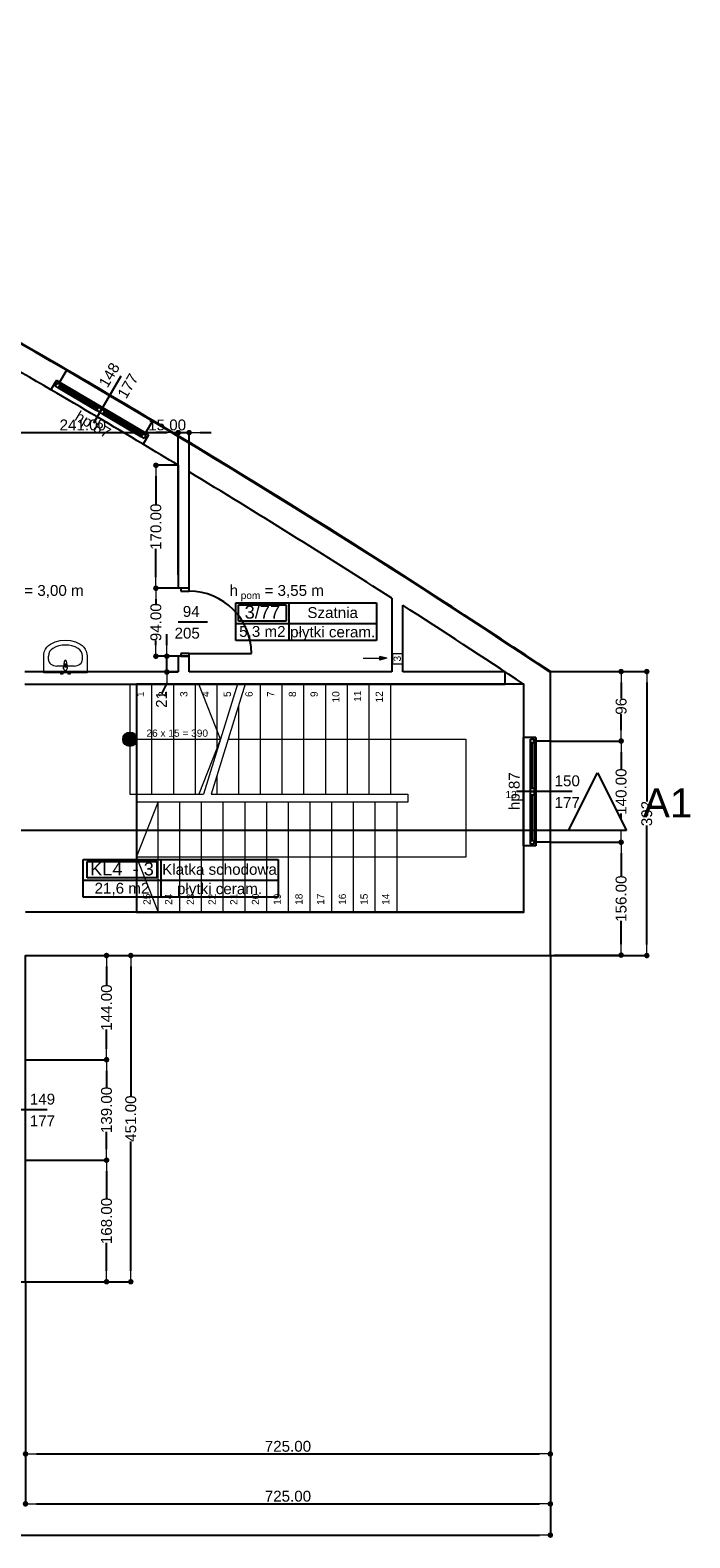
# Model space of a CAD drawing. Header units: millimetres. Extents: x -175445 to -20415, y -559200 to 231527.
# Tile 215 of 256: x -80437 to -71324, y -116408 to -95563. Entities that reach past the tile are written whole.
import ezdxf
from ezdxf.enums import TextEntityAlignment as Align

# ---------------------------------------------------------------- set-up
doc = ezdxf.new("R2010")
doc.units = ezdxf.units.MM
doc.header["$MEASUREMENT"] = 0
doc.linetypes.add('Wipeout_Contour', pattern=[1000, 0, -1000])
for name, color, linetype in [('Drzwi', 7, 'Continuous'), ('Linia', 7, 'Continuous'), ('Obiekt', 7, 'Continuous'), ('Okno', 7, 'Continuous'), ('Płaszczyzna odcinająca', 7, 'Continuous'), ('Strefa', 7, 'Continuous'), ('Strop', 7, 'Continuous'), ('Tekst', 7, 'Continuous'), ('Wymiary', 63, 'Continuous'), ('Ściana', 7, 'Continuous')]:
    doc.layers.add(name, color=color, linetype=linetype)
doc.styles.add('Arial', font='txt')
doc.styles.add('Times new roman', font='txt')
doc.dimstyles.new('GENERATED_STYLE__1', dxfattribs={"dimtxt": 150, "dimasz": 152, "dimexe": 0.18, "dimexo": 0, "dimgap": 0.09, "dimtad": 1, "dimtih": 1, "dimtoh": 1, "dimlfac": 0.1, "dimzin": 0, "dimdsep": 46, "dimtxsty": 'Arial', "dimblk": 'ARROWHEAD_11', "dimblk1": 'ARROWHEAD_11', "dimblk2": 'ARROWHEAD_11', "dimcen": 0.09, "dimclrd": 114, "dimclre": 114, "dimclrt": 114, "dimazin": 0, "dimtfac": 1, "dimtdec": 4, "dimtmove": 0, "dimatfit": 3, "dimfxl": 1, "dimtolj": 1, "dimtzin": 0, "dimarcsym": 0})
doc.dimstyles.new('GENERATED_STYLE__3', dxfattribs={"dimtxt": 150, "dimasz": 152, "dimexe": 0.18, "dimexo": 0, "dimgap": 0.09, "dimtad": 1, "dimlfac": 0.1, "dimzin": 0, "dimdsep": 46, "dimtxsty": 'Arial', "dimblk": 'ARROWHEAD_11', "dimblk1": 'ARROWHEAD_11', "dimblk2": 'ARROWHEAD_11', "dimcen": 0.09, "dimclrd": 114, "dimclre": 114, "dimclrt": 114, "dimazin": 0, "dimtfac": 1, "dimtdec": 4, "dimtmove": 2, "dimatfit": 3, "dimfxl": 1, "dimtolj": 1, "dimtzin": 0, "dimarcsym": 0})

# ---------------------------------------------------------------- blocks, each defined once
blk = doc.blocks.new('Klatka schodowa_KL4  - 3_2', base_point=(-72940, 21602))
at = {"layer": 'Strefa'}
for p, q in [((-74011, 21885), (-71316, 21885)), ((-74011, 21366), (-74011, 21885)), ((-73958, 21859), (-72994, 21859)), ((-73958, 21632), (-73958, 21859)), ((-72994, 21859), (-72994, 21632)), ((-72940, 21885), (-72940, 21366)), ((-71316, 21885), (-71316, 21366)), ((-74011, 21602), (-71316, 21602)), ((-72994, 21632), (-73958, 21632)), ((-71316, 21366), (-74011, 21366))]:
    blk.add_line(p, q, dxfattribs=at)
at = {"layer": 'Strefa', "style": 'Arial'}
for tag, height, p in [('ROOM_NUMBER', 180, (-73476, 21757)), ('ROOM_NAME', 150, (-72128, 21751)), ('ROOM_CALC_AREA', 150, (-73476, 21490)), ('floor_f', 150, (-72128, 21483))]:
    blk.add_attdef(tag, text='', height=height, dxfattribs=at).set_placement(p, align=Align.MIDDLE_CENTER)
blk = doc.blocks.new('Szatnia_3_77_79', base_point=(-71169, 25152))
at = {"layer": 'Strefa'}
for p, q in [((-71903, 25435), (-69961, 25435)), ((-71903, 24916), (-71903, 25435)), ((-71169, 25435), (-71169, 24916)), ((-69961, 25435), (-69961, 24916)), ((-71867, 25409), (-71206, 25409)), ((-71867, 25182), (-71867, 25409)), ((-71206, 25409), (-71206, 25182)), ((-71903, 25152), (-69961, 25152)), ((-71206, 25182), (-71867, 25182)), ((-69961, 24916), (-71903, 24916))]:
    blk.add_line(p, q, dxfattribs=at)
at = {"layer": 'Strefa', "style": 'Arial'}
for tag, height, p in [('ROOM_NUMBER', 180, (-71536, 25307)), ('ROOM_NAME', 150, (-70565, 25301)), ('ROOM_CALC_AREA', 150, (-71536, 25040)), ('floor_f', 150, (-70565, 25033))]:
    blk.add_attdef(tag, text='', height=height, dxfattribs=at).set_placement(p, align=Align.MIDDLE_CENTER)
blk = doc.blocks.new('ARROWHEAD_11')
at = {"color": 0, "linetype": 'Continuous', "lineweight": 0}
blk.add_line((0, 0), (-1, 0), dxfattribs=at)
at = {"color": 0, "linetype": 'Continuous', "lineweight": 0, "const_width": 0.25, "flags": 128}
blk.add_lwpolyline([(-0.125, 0, 1), (0.125, 0, 1)], format="xyb", close=True, dxfattribs=at)
blk = doc.blocks.new('*D3317')
at = {"layer": 'Defpoints', "color": 0}
for p in [(-78549, -104219), (-78391, -104219), (-78391, -104437)]:
    blk.add_point(p, dxfattribs=at)
at = {"layer": 'Wymiary', "color": 114, "lineweight": -2}
for p, q in [((-78549, -104067), (-78549, -103915)), ((-78391, -104219), (-78549, -104219)), ((-78549, -104437), (-78549, -104219)), ((-78549, -104589), (-78624, -104741)), ((-78391, -104437), (-78549, -104437))]:
    blk.add_line(p, q, dxfattribs=at)
at = {"layer": 'Wymiary', "color": 114, "lineweight": -2, "xscale": 152, "yscale": 152, "zscale": 152}
for p, rotation in [((-78549, -104219), 270), ((-78549, -104437), 90)]:
    blk.add_blockref('ARROWHEAD_11', p, dxfattribs=dict(at, rotation=rotation))
at = {"layer": 'Wymiary', "color": 114, "lineweight": 13, "insert": (-78624, -104816), "char_height": 150, "attachment_point": 5, "rotation": 90, "style": 'Arial'}
blk.add_mtext('\\A1;21', dxfattribs=at)
blk = doc.blocks.new('*D3318')
at = {"layer": 'Defpoints', "color": 0}
for p in [(-78700, -103279), (-78391, -103279), (-78391, -104219)]:
    blk.add_point(p, dxfattribs=at)
at = {"layer": 'Wymiary', "color": 114, "lineweight": -2}
for p, q in [((-78391, -103279), (-78700, -103279)), ((-78700, -103431), (-78700, -103496)), ((-78700, -104067), (-78700, -104002)), ((-78391, -104219), (-78700, -104219))]:
    blk.add_line(p, q, dxfattribs=at)
at = {"layer": 'Wymiary', "color": 114, "lineweight": -2, "xscale": 152, "yscale": 152, "zscale": 152}
for p, rotation in [((-78700, -103279), 90), ((-78700, -104219), 270)]:
    blk.add_blockref('ARROWHEAD_11', p, dxfattribs=dict(at, rotation=rotation))
at = {"layer": 'Wymiary', "color": 114, "lineweight": 13, "insert": (-78700, -103749), "char_height": 150, "attachment_point": 5, "rotation": 90, "style": 'Arial'}
blk.add_mtext('\\A1;94.00', dxfattribs=at)
blk = doc.blocks.new('*D3319')
at = {"layer": 'Defpoints', "color": 0}
for p in [(-78700, -101579), (-78391, -101579), (-78391, -103279)]:
    blk.add_point(p, dxfattribs=at)
at = {"layer": 'Wymiary', "color": 114, "lineweight": -2}
for p, q in [((-78391, -101579), (-78700, -101579)), ((-78700, -101731), (-78700, -102125)), ((-78700, -103127), (-78700, -102733)), ((-78391, -103279), (-78700, -103279))]:
    blk.add_line(p, q, dxfattribs=at)
at = {"layer": 'Wymiary', "color": 114, "lineweight": -2, "xscale": 152, "yscale": 152, "zscale": 152}
for p, rotation in [((-78700, -101579), 90), ((-78700, -103279), 270)]:
    blk.add_blockref('ARROWHEAD_11', p, dxfattribs=dict(at, rotation=rotation))
at = {"layer": 'Wymiary', "color": 114, "lineweight": 13, "insert": (-78700, -102429), "char_height": 150, "attachment_point": 5, "rotation": 90, "style": 'Arial'}
blk.add_mtext('\\A1;170.00', dxfattribs=at)
blk = doc.blocks.new('*D3730')
at = {"layer": 'Defpoints', "color": 0}
for p in [(-80801, -101077), (-78391, -101127), (-78391, -103093)]:
    blk.add_point(p, dxfattribs=at)
at = {"layer": 'Wymiary', "color": 114, "lineweight": -2}
for p, q in [((-80801, -101077), (-80801, -101128)), ((-80649, -101127), (-78543, -101127)), ((-78391, -103093), (-78391, -101127))]:
    blk.add_line(p, q, dxfattribs=at)
at = {"layer": 'Wymiary', "color": 114, "lineweight": -2, "xscale": 152, "yscale": 152, "zscale": 152, "rotation": 180}
blk.add_blockref('ARROWHEAD_11', (-80801, -101127), dxfattribs=at)
at = {"layer": 'Wymiary', "color": 114, "lineweight": -2, "xscale": 152, "yscale": 152, "zscale": 152}
blk.add_blockref('ARROWHEAD_11', (-78391, -101127), dxfattribs=at)
at = {"layer": 'Wymiary', "color": 114, "lineweight": 13, "insert": (-79710, -101022), "char_height": 150, "attachment_point": 5, "style": 'Arial'}
blk.add_mtext('\\A1;241.00', dxfattribs=at)
blk = doc.blocks.new('*D3731')
at = {"layer": 'Defpoints', "color": 0}
for p in [(-78241, -101127), (-78391, -103093), (-78241, -103093)]:
    blk.add_point(p, dxfattribs=at)
at = {"layer": 'Wymiary', "color": 114, "lineweight": -2}
for p, q in [((-78543, -101127), (-78695, -101127)), ((-78391, -103093), (-78391, -101127)), ((-78391, -101127), (-78241, -101127)), ((-78241, -103093), (-78241, -101127)), ((-78089, -101127), (-77937, -101127))]:
    blk.add_line(p, q, dxfattribs=at)
at = {"layer": 'Wymiary', "color": 114, "lineweight": -2, "xscale": 152, "yscale": 152, "zscale": 152}
blk.add_blockref('ARROWHEAD_11', (-78391, -101127), dxfattribs=at)
at = {"layer": 'Wymiary', "color": 114, "lineweight": -2, "xscale": 152, "yscale": 152, "zscale": 152, "rotation": 180}
blk.add_blockref('ARROWHEAD_11', (-78241, -101127), dxfattribs=at)
at = {"layer": 'Wymiary', "color": 114, "lineweight": 13, "insert": (-78545, -101022), "char_height": 150, "attachment_point": 5, "style": 'Arial'}
blk.add_mtext('\\A1;15.00', dxfattribs=at)
blk = doc.blocks.new('*D3904')
at = {"layer": 'Defpoints', "color": 0}
for p in [(-73251, -108357), (-80501, -112867), (-73251, -115248)]:
    blk.add_point(p, dxfattribs=at)
at = {"layer": 'Wymiary', "color": 114, "lineweight": -2}
for p, q in [((-73251, -108357), (-73251, -115248)), ((-80501, -112867), (-80501, -115248)), ((-80349, -115248), (-73403, -115248))]:
    blk.add_line(p, q, dxfattribs=at)
at = {"layer": 'Wymiary', "color": 114, "lineweight": -2, "xscale": 152, "yscale": 152, "zscale": 152, "rotation": 180}
blk.add_blockref('ARROWHEAD_11', (-80501, -115248), dxfattribs=at)
at = {"layer": 'Wymiary', "color": 114, "lineweight": -2, "xscale": 152, "yscale": 152, "zscale": 152}
blk.add_blockref('ARROWHEAD_11', (-73251, -115248), dxfattribs=at)
at = {"layer": 'Wymiary', "color": 114, "lineweight": 13, "insert": (-76876, -115143), "char_height": 150, "attachment_point": 5, "style": 'Arial'}
blk.add_mtext('\\A1;725.00', dxfattribs=at)
blk = doc.blocks.new('*D3907')
at = {"layer": 'Defpoints', "color": 0}
for p in [(-73251, -108357), (-80501, -112867), (-73251, -115938)]:
    blk.add_point(p, dxfattribs=at)
at = {"layer": 'Wymiary', "color": 114, "lineweight": -2}
for p, q in [((-73251, -108357), (-73251, -115938)), ((-80501, -112867), (-80501, -115938)), ((-80349, -115938), (-73403, -115938))]:
    blk.add_line(p, q, dxfattribs=at)
at = {"layer": 'Wymiary', "color": 114, "lineweight": -2, "xscale": 152, "yscale": 152, "zscale": 152, "rotation": 180}
blk.add_blockref('ARROWHEAD_11', (-80501, -115938), dxfattribs=at)
at = {"layer": 'Wymiary', "color": 114, "lineweight": -2, "xscale": 152, "yscale": 152, "zscale": 152}
blk.add_blockref('ARROWHEAD_11', (-73251, -115938), dxfattribs=at)
at = {"layer": 'Wymiary', "color": 114, "lineweight": 13, "insert": (-76876, -115833), "char_height": 150, "attachment_point": 5, "style": 'Arial'}
blk.add_mtext('\\A1;725.00', dxfattribs=at)
blk = doc.blocks.new('*D3912')
at = {"layer": 'Defpoints', "color": 0}
for p in [(-73251, -108357), (-147241, -114276), (-73251, -116370)]:
    blk.add_point(p, dxfattribs=at)
at = {"layer": 'Wymiary', "color": 114, "lineweight": -2}
for p, q in [((-73251, -108357), (-73251, -116370)), ((-147241, -114276), (-147241, -116370)), ((-147089, -116370), (-73403, -116370))]:
    blk.add_line(p, q, dxfattribs=at)
at = {"layer": 'Wymiary', "color": 114, "lineweight": -2, "xscale": 152, "yscale": 152, "zscale": 152, "rotation": 180}
blk.add_blockref('ARROWHEAD_11', (-147241, -116370), dxfattribs=at)
at = {"layer": 'Wymiary', "color": 114, "lineweight": -2, "xscale": 152, "yscale": 152, "zscale": 152}
blk.add_blockref('ARROWHEAD_11', (-73251, -116370), dxfattribs=at)
at = {"layer": 'Wymiary', "color": 114, "lineweight": 13, "insert": (-110246, -116265), "char_height": 150, "attachment_point": 5, "style": 'Arial'}
blk.add_mtext('\\A1;7399.00', dxfattribs=at)
blk = doc.blocks.new('*D3920')
at = {"layer": 'Defpoints', "color": 0}
for p in [(-80501, -111187), (-79382, -111187), (-80501, -112867)]:
    blk.add_point(p, dxfattribs=at)
at = {"layer": 'Wymiary', "color": 114, "lineweight": -2}
for p, q in [((-80501, -111187), (-79382, -111187)), ((-79382, -111339), (-79382, -111722)), ((-79382, -112715), (-79382, -112331)), ((-80501, -112867), (-79382, -112867))]:
    blk.add_line(p, q, dxfattribs=at)
at = {"layer": 'Wymiary', "color": 114, "lineweight": -2, "xscale": 152, "yscale": 152, "zscale": 152}
for p, rotation in [((-79382, -111187), 90), ((-79382, -112867), 270)]:
    blk.add_blockref('ARROWHEAD_11', p, dxfattribs=dict(at, rotation=rotation))
at = {"layer": 'Wymiary', "color": 114, "lineweight": 13, "insert": (-79382, -112027), "char_height": 150, "attachment_point": 5, "rotation": 90, "style": 'Arial'}
blk.add_mtext('\\A1;168.00', dxfattribs=at)
blk = doc.blocks.new('*D3921')
at = {"layer": 'Defpoints', "color": 0}
for p in [(-80501, -109797), (-79382, -109797), (-80501, -111187)]:
    blk.add_point(p, dxfattribs=at)
at = {"layer": 'Wymiary', "color": 114, "lineweight": -2}
for p, q in [((-80501, -109797), (-79382, -109797)), ((-79382, -109949), (-79382, -110187)), ((-79382, -111035), (-79382, -110796)), ((-80501, -111187), (-79382, -111187))]:
    blk.add_line(p, q, dxfattribs=at)
at = {"layer": 'Wymiary', "color": 114, "lineweight": -2, "xscale": 152, "yscale": 152, "zscale": 152}
for p, rotation in [((-79382, -109797), 90), ((-79382, -111187), 270)]:
    blk.add_blockref('ARROWHEAD_11', p, dxfattribs=dict(at, rotation=rotation))
at = {"layer": 'Wymiary', "color": 114, "lineweight": 13, "insert": (-79382, -110492), "char_height": 150, "attachment_point": 5, "rotation": 90, "style": 'Arial'}
blk.add_mtext('\\A1;139.00', dxfattribs=at)
blk = doc.blocks.new('*D3922')
at = {"layer": 'Defpoints', "color": 0}
for p in [(-80501, -108357), (-79382, -108357), (-80501, -109797)]:
    blk.add_point(p, dxfattribs=at)
at = {"layer": 'Wymiary', "color": 114, "lineweight": -2}
for p, q in [((-80501, -108357), (-79382, -108357)), ((-79382, -108509), (-79382, -108772)), ((-79382, -109645), (-79382, -109381)), ((-80501, -109797), (-79382, -109797))]:
    blk.add_line(p, q, dxfattribs=at)
at = {"layer": 'Wymiary', "color": 114, "lineweight": -2, "xscale": 152, "yscale": 152, "zscale": 152}
for p, rotation in [((-79382, -108357), 90), ((-79382, -109797), 270)]:
    blk.add_blockref('ARROWHEAD_11', p, dxfattribs=dict(at, rotation=rotation))
at = {"layer": 'Wymiary', "color": 114, "lineweight": 13, "insert": (-79382, -109077), "char_height": 150, "attachment_point": 5, "rotation": 90, "style": 'Arial'}
blk.add_mtext('\\A1;144.00', dxfattribs=at)
blk = doc.blocks.new('*D3923')
at = {"layer": 'Defpoints', "color": 0}
for p in [(-80501, -108357), (-79047, -108357), (-80501, -112867)]:
    blk.add_point(p, dxfattribs=at)
at = {"layer": 'Wymiary', "color": 114, "lineweight": -2}
for p, q in [((-80501, -108357), (-79047, -108357)), ((-79047, -108509), (-79047, -110297)), ((-79047, -112715), (-79047, -110926)), ((-80501, -112867), (-79047, -112867))]:
    blk.add_line(p, q, dxfattribs=at)
at = {"layer": 'Wymiary', "color": 114, "lineweight": -2, "xscale": 152, "yscale": 152, "zscale": 152}
for p, rotation in [((-79047, -108357), 90), ((-79047, -112867), 270)]:
    blk.add_blockref('ARROWHEAD_11', p, dxfattribs=dict(at, rotation=rotation))
at = {"layer": 'Wymiary', "color": 114, "lineweight": 13, "insert": (-79047, -110612), "char_height": 150, "attachment_point": 5, "rotation": 90, "style": 'Arial'}
blk.add_mtext('\\A1;451.00', dxfattribs=at)
blk = doc.blocks.new('*D3924')
at = {"layer": 'Defpoints', "color": 0}
for p in [(-73251, -106791), (-72273, -106791), (-73200, -108351)]:
    blk.add_point(p, dxfattribs=at)
at = {"layer": 'Wymiary', "color": 114, "lineweight": -2}
for p, q in [((-73251, -106791), (-72273, -106791)), ((-72273, -106943), (-72273, -107267)), ((-72273, -108199), (-72273, -107875)), ((-73200, -108351), (-72273, -108351))]:
    blk.add_line(p, q, dxfattribs=at)
at = {"layer": 'Wymiary', "color": 114, "lineweight": -2, "xscale": 152, "yscale": 152, "zscale": 152}
for p, rotation in [((-72273, -106791), 90), ((-72273, -108351), 270)]:
    blk.add_blockref('ARROWHEAD_11', p, dxfattribs=dict(at, rotation=rotation))
at = {"layer": 'Wymiary', "color": 114, "lineweight": 13, "insert": (-72273, -107571), "char_height": 150, "attachment_point": 5, "rotation": 90, "style": 'Arial'}
blk.add_mtext('\\A1;156.00', dxfattribs=at)
blk = doc.blocks.new('*D3925')
at = {"layer": 'Defpoints', "color": 0}
for p in [(-73251, -105391), (-72273, -105391), (-73251, -106791)]:
    blk.add_point(p, dxfattribs=at)
at = {"layer": 'Wymiary', "color": 114, "lineweight": -2}
for p, q in [((-73251, -105391), (-72273, -105391)), ((-72273, -105543), (-72273, -105787)), ((-72273, -106639), (-72273, -106395)), ((-73251, -106791), (-72273, -106791))]:
    blk.add_line(p, q, dxfattribs=at)
at = {"layer": 'Wymiary', "color": 114, "lineweight": -2, "xscale": 152, "yscale": 152, "zscale": 152}
for p, rotation in [((-72273, -105391), 90), ((-72273, -106791), 270)]:
    blk.add_blockref('ARROWHEAD_11', p, dxfattribs=dict(at, rotation=rotation))
at = {"layer": 'Wymiary', "color": 114, "lineweight": 13, "insert": (-72273, -106091), "char_height": 150, "attachment_point": 5, "rotation": 90, "style": 'Arial'}
blk.add_mtext('\\A1;140.00', dxfattribs=at)
blk = doc.blocks.new('*D3926')
at = {"layer": 'Defpoints', "color": 0}
for p in [(-73251, -104431), (-72273, -104431), (-73251, -105391)]:
    blk.add_point(p, dxfattribs=at)
at = {"layer": 'Wymiary', "color": 114, "lineweight": -2}
for p, q in [((-73251, -104431), (-72273, -104431)), ((-72273, -104583), (-72273, -104804)), ((-72273, -105239), (-72273, -105019)), ((-73251, -105391), (-72273, -105391))]:
    blk.add_line(p, q, dxfattribs=at)
at = {"layer": 'Wymiary', "color": 114, "lineweight": -2, "xscale": 152, "yscale": 152, "zscale": 152}
for p, rotation in [((-72273, -104431), 90), ((-72273, -105391), 270)]:
    blk.add_blockref('ARROWHEAD_11', p, dxfattribs=dict(at, rotation=rotation))
at = {"layer": 'Wymiary', "color": 114, "lineweight": 13, "insert": (-72273, -104911), "char_height": 150, "attachment_point": 5, "rotation": 90, "style": 'Arial'}
blk.add_mtext('\\A1;96', dxfattribs=at)
blk = doc.blocks.new('*D3927')
at = {"layer": 'Defpoints', "color": 0}
for p in [(-73251, -104431), (-71919, -104431), (-73251, -108357)]:
    blk.add_point(p, dxfattribs=at)
at = {"layer": 'Wymiary', "color": 114, "lineweight": -2}
for p, q in [((-73251, -104431), (-71919, -104431)), ((-71919, -104583), (-71919, -106229)), ((-71919, -108205), (-71919, -106559)), ((-73251, -108357), (-71919, -108357))]:
    blk.add_line(p, q, dxfattribs=at)
at = {"layer": 'Wymiary', "color": 114, "lineweight": -2, "xscale": 152, "yscale": 152, "zscale": 152}
for p, rotation in [((-71919, -104431), 90), ((-71919, -108357), 270)]:
    blk.add_blockref('ARROWHEAD_11', p, dxfattribs=dict(at, rotation=rotation))
at = {"layer": 'Wymiary', "color": 114, "lineweight": 13, "insert": (-71919, -106394), "char_height": 150, "attachment_point": 5, "rotation": 90, "style": 'Arial'}
blk.add_mtext('\\A1;392', dxfattribs=at)

msp = doc.modelspace()

# ---------------------------------------------------------------- hatches: boundary and pattern name
at = {"layer": 'Linia', "linetype": 'Continuous', "lineweight": 13}
msp.add_hatch(color=150, dxfattribs=at).paths.add_polyline_path([(-75511.357, -104247.23), (-75604.658, -104222.23), (-75604.658, -104272.23)])
at = {"layer": 'Obiekt', "linetype": 'Continuous'}
msp.add_hatch(color=256, dxfattribs=at).paths.add_polyline_path([(-79058.788, -105466.604, 1), (-79058.788, -105266.604, 1)])

# ---------------------------------------------------------------- linework, layer by layer
at = {"layer": 'Drzwi'}
for p, q in [((-78355.722, -103279.361), (-78355.722, -103319.361)), ((-78240.722, -103279.361), (-78355.722, -103279.361)), ((-78240.722, -103279.361), (-78355.722, -103279.361)), ((-78355.722, -103319.361), (-78240.722, -103319.361)), ((-78240.722, -103319.361), (-78240.722, -103279.361)), ((-78240.722, -104179.361), (-78355.722, -104179.361)), ((-78355.722, -104179.361), (-78355.722, -104219.361)), ((-78355.722, -104219.361), (-78240.722, -104219.361)), ((-78240.722, -104219.361), (-78355.722, -104219.361)), ((-78240.722, -104219.361), (-78240.722, -104179.361)), ((-78240.722, -104179.361), (-77380.722, -104179.361))]:
    msp.add_line(p, q, dxfattribs=at)
msp.add_arc((-78240.722, -104179.361), 860, 0, 90, dxfattribs=at)
at = {"layer": 'Linia', "color": 150, "lineweight": 13}
for p, q in [((-75511.357, -104247.23), (-75604.658, -104222.23)), ((-75604.658, -104272.23), (-75604.658, -104222.23)), ((-75290.722, -104183.896), (-75430.722, -104183.896)), ((-75430.722, -104183.896), (-75430.722, -104323.896)), ((-75290.722, -104323.896), (-75290.722, -104183.896)), ((-75839.049, -104247.23), (-75604.658, -104247.23)), ((-75511.357, -104247.23), (-75604.658, -104272.23)), ((-75430.722, -104323.896), (-75290.722, -104323.896))]:
    msp.add_line(p, q, dxfattribs=at)
at = {"layer": 'Obiekt'}
for p, q in [((-79182.266, -100348.97), (-79563.846, -100994.645)), ((-77989.344, -103749.361), (-78390.722, -103749.361)), ((-72950.715, -106091.004), (-73720.715, -106091.004)), ((-80200.722, -110491.604), (-80980.722, -110491.604))]:
    msp.add_line(p, q, dxfattribs=at)
at = {"layer": 'Obiekt', "color": 8, "lineweight": 5}
for p, q in [((-80089.567, -104021.072), (-80020.547, -104002.773)), ((-80020.547, -104002.773), (-79949.585, -103996.618)), ((-79949.585, -103996.618), (-79878.624, -104002.773)), ((-79878.624, -104002.773), (-79809.603, -104021.072)), ((-80249.585, -104217.514), (-80246.69, -104183.791)), ((-80249.585, -104446.604), (-80249.585, -104217.514)), ((-80246.69, -104183.791), (-80238.098, -104151.147)), ((-80238.098, -104151.147), (-80224.084, -104120.624)), ((-80224.084, -104120.624), (-80205.094, -104093.197)), ((-80205.094, -104093.197), (-80181.737, -104069.744)), ((-80184.368, -104263.332), (-80184.368, -104217.514)), ((-80181.737, -104069.744), (-80154.759, -104051.014)), ((-80154.759, -104051.014), (-80089.567, -104021.072)), ((-79809.603, -104021.072), (-79744.411, -104051.014)), ((-79744.411, -104051.014), (-79717.433, -104069.744)), ((-79717.433, -104069.744), (-79694.076, -104093.197)), ((-79714.803, -104263.332), (-79714.803, -104217.514)), ((-79694.076, -104093.197), (-79675.087, -104120.624)), ((-79675.087, -104120.624), (-79661.072, -104151.147)), ((-79661.072, -104151.147), (-79652.48, -104183.791)), ((-79652.48, -104183.791), (-79649.585, -104217.514)), ((-79649.585, -104217.514), (-79649.585, -104446.604)), ((-79830.759, -104354.286), (-80068.411, -104354.286)), ((-79974.585, -104389.286), (-79970.585, -104347.333)), ((-79967.315, -104337.82), (-79960.685, -104284.886)), ((-79963.185, -104349.505), (-79963.185, -104364.376)), ((-79963.185, -104364.376), (-79935.985, -104364.376)), ((-79938.485, -104284.886), (-79931.855, -104337.82)), ((-79935.985, -104364.376), (-79935.985, -104349.505)), ((-79928.585, -104347.333), (-79924.585, -104389.286)), ((-79649.585, -104446.604), (-80249.585, -104446.604)), ((-80013.085, -104466.604), (-80013.085, -104446.604)), ((-80013.085, -104446.604), (-79986.085, -104446.604)), ((-79986.085, -104466.604), (-80013.085, -104466.604)), ((-79986.085, -104446.604), (-79986.085, -104466.604)), ((-79913.085, -104466.604), (-79913.085, -104446.604)), ((-79913.085, -104446.604), (-79886.085, -104446.604)), ((-79886.085, -104466.604), (-79913.085, -104466.604)), ((-79886.085, -104446.604), (-79886.085, -104466.604))]:
    msp.add_line(p, q, dxfattribs=at)
at = {"layer": 'Obiekt', "color": 252, "lineweight": 20}
for p, q in [((-79058.788, -104606.604), (-77573.459, -104606.604)), ((-79058.788, -104606.604), (-79058.788, -106126.604)), ((-79058.788, -104606.604), (-79058.788, -106126.604)), ((-78758.788, -104606.604), (-78758.788, -106126.604)), ((-78458.788, -104606.604), (-78458.788, -106126.604)), ((-78158.788, -104606.604), (-78158.788, -106126.604)), ((-77808.459, -105366.604), (-78108.459, -104606.604)), ((-77573.459, -104606.604), (-78043.459, -106126.604)), ((-77468.788, -104606.604), (-77938.788, -106126.604)), ((-77858.788, -104606.604), (-77858.788, -105529.369)), ((-77468.788, -104606.604), (-73618.788, -104606.604)), ((-77258.788, -104606.604), (-77258.788, -106126.604)), ((-76958.788, -104606.604), (-76958.788, -106126.604)), ((-76658.788, -104606.604), (-76658.788, -106126.604)), ((-76358.788, -104606.604), (-76358.788, -106126.604)), ((-76058.788, -104606.604), (-76058.788, -106126.604)), ((-75758.788, -104606.604), (-75758.788, -106126.604)), ((-75458.788, -104606.604), (-75458.788, -106126.604)), ((-73618.788, -104606.604), (-73618.788, -107756.604)), ((-77558.788, -104897.668), (-77558.788, -106126.604)), ((-79058.788, -105366.604), (-77808.459, -105366.604)), ((-77808.459, -105366.604), (-78108.459, -106126.604)), ((-77703.788, -105366.604), (-74418.788, -105366.604)), ((-74418.788, -105366.604), (-74418.788, -106996.604)), ((-77858.788, -105867.881), (-77858.788, -106126.604)), ((-79058.788, -106126.604), (-78043.459, -106126.604)), ((-75218.788, -106236.604), (-78968.788, -106236.604)), ((-78968.788, -107756.604), (-78968.788, -106236.604)), ((-78968.788, -107756.604), (-78968.788, -106236.604)), ((-78968.788, -106996.604), (-78668.788, -106236.604)), ((-78668.788, -107756.604), (-78668.788, -106236.604)), ((-78368.788, -107756.604), (-78368.788, -106236.604)), ((-78068.788, -107756.604), (-78068.788, -106236.604)), ((-77938.788, -106126.604), (-75218.788, -106126.604)), ((-77768.788, -107756.604), (-77768.788, -106236.604)), ((-77468.788, -107756.604), (-77468.788, -106236.604)), ((-77168.788, -107756.604), (-77168.788, -106236.604)), ((-76868.788, -107756.604), (-76868.788, -106236.604)), ((-76568.788, -107756.604), (-76568.788, -106236.604)), ((-76268.788, -107756.604), (-76268.788, -106236.604)), ((-75968.788, -107756.604), (-75968.788, -106236.604)), ((-75668.788, -107756.604), (-75668.788, -106236.604)), ((-75368.788, -107756.604), (-75368.788, -106236.604)), ((-75218.788, -106126.604), (-75218.788, -106236.604)), ((-74418.788, -106996.604), (-78968.788, -106996.604)), ((-78968.788, -106996.604), (-78668.788, -107756.604)), ((-73618.788, -107756.604), (-78968.788, -107756.604))]:
    msp.add_line(p, q, dxfattribs=at)
msp.add_circle((-79058.788, -105366.604), 100, dxfattribs=at)
at = {"layer": 'Obiekt', "color": 8, "lineweight": 5}
for centre, radius, start, end in [((-79949.585, -104389.286), 25, 180, 0), ((-79949.585, -104349.233), 21.086, 147.2289746, 174.8303928), ((-79949.585, -104349.233), 21.086, 32.7710254, 147.2289746), ((-79949.585, -104349.505), 13.6, 0, 180), ((-79949.585, -104286.276), 11.187, 7.1389248, 172.8610752), ((-79949.585, -104349.233), 21.086, 5.1696072, 32.7710254)]:
    msp.add_arc(centre, radius, start, end, dxfattribs=at)
for centre, major_axis, ratio, start_param, end_param in [((-80068.437, -104217.514), (0, 121.2), 0.956521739, 0.496974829, 1.570796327), ((-79949.585, -104446.604), (0, 381.818), 0.956521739, 5.786210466, 6.780160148), ((-79830.733, -104217.514), (0, 121.2), 0.956521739, 4.71238898, 5.786210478), ((-80068.281, -104263.332), (116.066, 0), 0.783645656, 3.141592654, 4.71238898), ((-79830.89, -104263.332), (116.066, 0), 0.783645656, 4.71238898, 6.283185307)]:
    msp.add_ellipse(centre, major_axis=major_axis, ratio=ratio, start_param=start_param, end_param=end_param, dxfattribs=at)
for p in [(-79974.585, -104389.286), (-79967.315, -104337.82), (-79938.485, -104284.886), (-79928.585, -104347.333)]:
    msp.add_point(p, dxfattribs=at)
at = {"layer": 'Okno'}
for p, q in [((-80075.024, -100404.581), (-80100.22, -100447.77)), ((-80074.781, -100404.725), (-80100.22, -100447.77)), ((-80078.697, -100460.489), (-80100.22, -100447.77)), ((-80091.417, -100482.012), (-80065.978, -100438.967)), ((-80065.978, -100438.967), (-80078.697, -100460.489)), ((-80075.024, -100404.581), (-80031.736, -100430.164)), ((-80032.044, -100429.982), (-80075.024, -100404.581)), ((-80044.456, -100451.686), (-80065.978, -100438.967)), ((-80065.978, -100438.967), (-80022.933, -100464.405)), ((-80022.933, -100464.405), (-80048.372, -100507.45)), ((-80031.736, -100430.164), (-80044.456, -100451.686)), ((-80031.736, -100430.164), (-79437.715, -100781.218)), ((-80022.933, -100464.405), (-79493.48, -100777.302)), ((-80048.372, -100507.45), (-80091.417, -100482.012)), ((-79518.918, -100820.347), (-80048.372, -100507.45)), ((-79518.918, -100820.347), (-80048.372, -100507.45)), ((-79506.199, -100798.824), (-80035.652, -100485.928)), ((-79518.918, -100820.347), (-79493.48, -100777.302)), ((-79475.873, -100845.785), (-79518.918, -100820.347)), ((-79493.48, -100777.302), (-79450.435, -100802.74)), ((-79475.873, -100845.785), (-79450.435, -100802.74)), ((-79450.435, -100802.74), (-79475.873, -100845.785)), ((-79432.828, -100871.224), (-79475.873, -100845.785)), ((-79450.435, -100802.74), (-79407.39, -100828.179)), ((-79437.715, -100781.218), (-78843.694, -101132.272)), ((-79407.39, -100828.179), (-79432.828, -100871.224)), ((-78903.375, -101184.12), (-79432.828, -100871.224)), ((-78903.375, -101184.12), (-79432.828, -100871.224)), ((-78890.656, -101162.598), (-79420.109, -100849.702)), ((-79407.39, -100828.179), (-78877.936, -101141.075)), ((-78903.375, -101184.12), (-78877.936, -101141.075)), ((-78860.33, -101209.559), (-78903.375, -101184.12)), ((-78877.936, -101141.075), (-78834.891, -101166.514)), ((-78834.891, -101166.514), (-78860.33, -101209.559)), ((-78856.414, -101153.795), (-78843.694, -101132.272)), ((-78834.891, -101166.514), (-78856.414, -101153.795)), ((-78847.611, -101188.036), (-78834.891, -101166.514)), ((-78826.088, -101200.756), (-78847.611, -101188.036)), ((-78843.694, -101132.272), (-78800.406, -101157.854)), ((-78843.386, -101132.454), (-78800.406, -101157.854)), ((-78800.649, -101157.711), (-78826.088, -101200.756)), ((-78800.406, -101157.854), (-78826.088, -101200.756)), ((-73620.715, -106841.004), (-73620.715, -105341.004)), ((-73525.715, -105416.004), (-73525.715, -105366.004)), ((-73525.715, -105366.004), (-73475.715, -105366.004)), ((-73525.715, -106041.004), (-73525.715, -105416.004)), ((-73475.715, -105416.004), (-73525.715, -105416.004)), ((-73525.715, -106041.004), (-73525.715, -105416.004)), ((-73500.715, -105366.004), (-73500.715, -105341.004)), ((-73450.715, -105341.004), (-73500.715, -105341.004)), ((-73475.715, -105366.004), (-73500.715, -105366.004)), ((-73500.715, -106041.004), (-73500.715, -105416.004)), ((-73475.715, -105391.004), (-73475.715, -105366.004)), ((-73475.715, -105366.004), (-73475.715, -105416.004)), ((-73450.715, -105391.004), (-73475.715, -105391.004)), ((-73475.715, -105416.004), (-73475.715, -106041.004)), ((-73450.715, -105341.004), (-73450.715, -105391.004)), ((-73450.715, -105391.004), (-73450.715, -105341.004)), ((-73450.715, -105391.004), (-73450.715, -106091.004)), ((-73250.715, -106791.004), (-73250.715, -105391.004)), ((-73525.715, -106091.004), (-73525.715, -106041.004)), ((-73525.715, -106041.004), (-73475.715, -106041.004)), ((-73525.715, -106141.004), (-73525.715, -106091.004)), ((-73525.715, -106091.004), (-73475.715, -106091.004)), ((-73475.715, -106091.004), (-73525.715, -106091.004)), ((-73475.715, -106041.004), (-73475.715, -106091.004)), ((-73475.715, -106091.004), (-73475.715, -106141.004)), ((-73450.715, -106091.004), (-73450.715, -106791.004)), ((-73525.715, -106766.004), (-73525.715, -106141.004)), ((-73475.715, -106141.004), (-73525.715, -106141.004)), ((-73525.715, -106766.004), (-73525.715, -106141.004)), ((-73500.715, -106766.004), (-73500.715, -106141.004)), ((-73475.715, -106141.004), (-73475.715, -106766.004)), ((-73525.715, -106816.004), (-73525.715, -106766.004)), ((-73525.715, -106766.004), (-73475.715, -106766.004)), ((-73475.715, -106816.004), (-73525.715, -106816.004)), ((-73500.715, -106841.004), (-73500.715, -106816.004)), ((-73500.715, -106816.004), (-73475.715, -106816.004)), ((-73450.715, -106841.004), (-73500.715, -106841.004)), ((-73475.715, -106766.004), (-73475.715, -106816.004)), ((-73475.715, -106816.004), (-73475.715, -106791.004)), ((-73475.715, -106791.004), (-73450.715, -106791.004)), ((-73450.715, -106791.004), (-73450.715, -106841.004)), ((-73450.715, -106791.004), (-73450.715, -106841.004))]:
    msp.add_line(p, q, dxfattribs=at)
for radius, start, end in [(131317.865, 59.11610436, 59.71945236), (130967.865, 59.09428868, 59.74126804)]:
    msp.add_arc((-146146.054, -213658.782), radius, start, end, dxfattribs=at)
at = {"layer": 'Płaszczyzna odcinająca'}
msp.add_line((-72997.99, -106628.897), (-170770.681, -106628.897), dxfattribs=at)
at = {"layer": 'Strop', "flags": 128}
msp.add_lwpolyline([(-145950.766, -114276.565), (-102220.766, -114276.565), (-102220.766, -112869.769), (-102220.766, -112866.565), (-86970.765, -112866.565), (-80500.722, -112866.565), (-80500.722, -108356.645), (-73250.715, -108356.645), (-73250.715, -107080.605), (-73250.715, -105060.605), (-73250.715, -104443.284, 0.031963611), (-87766.262, -96042.647, 0.000522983), (-87996.035, -95934.358, 0.001988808), (-88871.874, -95526.952, 0.03139835), (-102840.651, -90213.64, 0.034912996), (-120656.111, -86030.364), (-120656.106, -86030.333), (-120656.209, -86030.316, 0.026147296), (-131693.029, -84820.632), (-135966.978, -84618.624, 0.006018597)], format="xyb", dxfattribs=at)
msp.add_lwpolyline([(-78968.788, -104606.604), (-78968.788, -107756.604), (-73618.788, -107756.604), (-73618.788, -104606.604)], close=True, dxfattribs=at)
at = {"layer": 'Ściana'}
for p, q in [((-79931.061, -100257.034), (-80032.044, -100429.982)), ((-80100.22, -100447.77), (-80150.611, -100534.146)), ((-80075.024, -100404.581), (-80100.22, -100447.77)), ((-80032.044, -100429.982), (-80075.024, -100404.581)), ((-78740.587, -100960.58), (-78843.386, -101132.454)), ((-78826.088, -101200.756), (-78877.451, -101286.558)), ((-78843.386, -101132.454), (-78800.406, -101157.854)), ((-78800.406, -101157.854), (-78826.088, -101200.756)), ((-78355.722, -103279.361), (-78390.722, -103279.361)), ((-78240.722, -103279.361), (-78355.722, -103279.361)), ((-78355.722, -104219.361), (-78390.722, -104219.361)), ((-78240.722, -104219.361), (-78355.722, -104219.361)), ((-73500.715, -105341.004), (-73620.715, -105341.004)), ((-73450.715, -105341.004), (-73500.715, -105341.004)), ((-73450.715, -105391.004), (-73450.715, -105341.004)), ((-73250.715, -105391.004), (-73450.715, -105391.004)), ((-73500.715, -106841.004), (-73620.715, -106841.004)), ((-73450.715, -106841.004), (-73500.715, -106841.004)), ((-73250.715, -106791.004), (-73450.715, -106791.004)), ((-73450.715, -106791.004), (-73450.715, -106841.004))]:
    msp.add_line(p, q, dxfattribs=at)
at = {"layer": 'Ściana', "flags": 128}
for points in [[(-78390.722, -101579.361), (-78390.722, -103279.361)], [(-78240.722, -103279.361), (-78240.722, -101670.177)], [(-75440.722, -103416.604), (-75440.722, -104436.604)], [(-75290.722, -104436.604), (-75290.722, -103512.953)], [(-78390.722, -104219.361), (-78390.722, -104436.604)], [(-78240.722, -104436.604), (-78240.722, -104219.361)], [(-73250.715, -105391.004), (-73250.715, -104431.261)], [(-78390.722, -104436.604), (-80510.722, -104436.604)], [(-80510.722, -104606.604), (-73874.871, -104606.604)], [(-75440.722, -104436.604), (-78240.722, -104436.604)], [(-73874.871, -104436.604), (-75290.722, -104436.604)], [(-73874.871, -104606.604), (-73874.871, -104436.604)], [(-73620.715, -104605.323), (-73620.715, -105341.004)], [(-73620.715, -106841.004), (-73620.715, -107756.645)], [(-73250.715, -108356.645), (-73250.715, -106791.004)], [(-73620.715, -107756.645), (-80500.722, -107756.645)], [(-80500.722, -108356.645), (-73250.715, -108356.645)]]:
    msp.add_lwpolyline(points, dxfattribs=at)
at = {"layer": 'Ściana'}
for radius, start, end in [(131317.865, 59.71945236, 60.56368087), (130967.865, 59.74126804, 60.54186519), (131317.865, 56.28198176, 59.11610436), (130967.865, 58.84579434, 59.09428868), (130967.865, 57.32536058, 58.76908223), (130967.865, 56.3743494, 57.24736754)]:
    msp.add_arc((-146146.054, -213658.782), radius, start, end, dxfattribs=at)

# ---------------------------------------------------------------- block references
at = {"layer": 'Strefa'}
ref = msp.add_blockref('Szatnia_3_77_79', (-76862.123, -103764.085), dxfattribs=at)
ref.add_attrib('ROOM_NAME', 'Szatnia', dxfattribs={"color": 7, "height": 150, "style": 'Arial'}).set_placement((-76258.04, -103615.319), align=Align.MIDDLE_CENTER)
ref.add_attrib('ROOM_NUMBER', '3/77', dxfattribs={"color": 7, "height": 180, "style": 'Arial'}).set_placement((-77229.143, -103609.138), align=Align.MIDDLE_CENTER)
ref.add_attrib('ROOM_CALC_AREA', '5,3 m2', dxfattribs={"color": 7, "height": 150, "style": 'Arial'}).set_placement((-77229.143, -103876.139), align=Align.MIDDLE_CENTER)
ref.add_attrib('floor_f', 'płytki ceram.', dxfattribs={"color": 7, "height": 150, "style": 'Arial'}).set_placement((-76258.04, -103883.185), align=Align.MIDDLE_CENTER)
ref = msp.add_blockref('Klatka schodowa_KL4  - 3_2', (-78633.194, -107314.156), dxfattribs=at)
ref.add_attrib('ROOM_NAME', 'Klatka schodowa', dxfattribs={"color": 7, "height": 150, "style": 'Arial'}).set_placement((-77821.031, -107165.339), align=Align.MIDDLE_CENTER)
ref.add_attrib('ROOM_NUMBER', 'KL4  - 3', dxfattribs={"color": 7, "height": 180, "style": 'Arial'}).set_placement((-79168.694, -107159.208), align=Align.MIDDLE_CENTER)
ref.add_attrib('ROOM_CALC_AREA', '21,6 m2', dxfattribs={"color": 7, "height": 150, "style": 'Arial'}).set_placement((-79168.694, -107426.21), align=Align.MIDDLE_CENTER)
ref.add_attrib('floor_f', 'płytki ceram.', dxfattribs={"color": 7, "height": 150, "style": 'Arial'}).set_placement((-77821.031, -107433.256), align=Align.MIDDLE_CENTER)

# ---------------------------------------------------------------- texts
at = {"layer": 'Obiekt', "char_height": 150, "attachment_point": 7, "style": 'Arial'}
for s, insert, rotation in [('\\A1;{\\fArial|b0|i0|c238|p38;148}', (-79367.571, -100519.964), 59.4177784), ('\\A1;{\\fArial|b0|i0|c238|p38;177}', (-79111.426, -100671.34), 59.4177784), ('\\A1;{\\fArial|b0|i0|c238|p38;hp 87}', (-79856.283, -100985.41), 329.4177784), ('\\A1;{\\fArial|b0|i0|c238|p38;hp 87}', (-73629.882, -106347.462), 90)]:
    msp.add_mtext(s, dxfattribs=dict(at, insert=insert, rotation=rotation))
for s, insert in [('\\A1;{\\fArial|b0|i0|c238|p38;94}', (-78328.554, -103676.829)), ('\\A1;{\\fArial|b0|i0|c238|p38;205}', (-78442.383, -103976.829)), ('\\A1;{\\fArial|b0|i0|c238|p38;150}', (-73192.202, -106018.472)), ('\\A1;{\\fArial|b0|i0|c238|p38;177}', (-73192.202, -106316.004)), ('\\A1;{\\fArial|b0|i0|c238|p38;149}', (-80442.209, -110419.072)), ('\\A1;{\\fArial|b0|i0|c238|p38;177}', (-80442.209, -110716.604))]:
    msp.add_mtext(s, dxfattribs=dict(at, insert=insert))
at = {"layer": 'Obiekt', "color": 252, "lineweight": 20, "char_height": 100, "attachment_point": 4, "rotation": 90, "style": 'Arial'}
for s, insert in [('\\A1;{\\fArial|b0|i0|c238|p38;1}', (-78914.503, -104782.49)), ('\\A1;{\\fArial|b0|i0|c238|p38;2}', (-78614.503, -104782.49)), ('\\A1;{\\fArial|b0|i0|c238|p38;3}', (-78313.646, -104782.49)), ('\\A1;{\\fArial|b0|i0|c238|p38;4}', (-78014.503, -104782.49)), ('\\A1;{\\fArial|b0|i0|c238|p38;5}', (-77713.68, -104782.49)), ('\\A1;{\\fArial|b0|i0|c238|p38;6}', (-77413.68, -104782.49)), ('\\A1;{\\fArial|b0|i0|c238|p38;7}', (-77114.503, -104782.49)), ('\\A1;{\\fArial|b0|i0|c238|p38;8}', (-76813.68, -104782.49)), ('\\A1;{\\fArial|b0|i0|c238|p38;9}', (-76513.68, -104782.49)), ('\\A1;{\\fArial|b0|i0|c238|p38;10}', (-76213.68, -104858.384)), ('\\A1;{\\fArial|b0|i0|c238|p38;11}', (-75914.503, -104848.324)), ('\\A1;{\\fArial|b0|i0|c238|p38;12}', (-75614.503, -104858.384)), ('\\A1;{\\fArial|b0|i0|c238|p38;25}', (-78823.68, -107656.604)), ('\\A1;{\\fArial|b0|i0|c238|p38;24}', (-78524.503, -107656.604)), ('\\A1;{\\fArial|b0|i0|c238|p38;23}', (-78223.646, -107656.604)), ('\\A1;{\\fArial|b0|i0|c238|p38;22}', (-77924.503, -107656.604)), ('\\A1;{\\fArial|b0|i0|c238|p38;21}', (-77624.503, -107656.604)), ('\\A1;{\\fArial|b0|i0|c238|p38;20}', (-77323.68, -107656.604)), ('\\A1;{\\fArial|b0|i0|c238|p38;19}', (-77023.68, -107656.604)), ('\\A1;{\\fArial|b0|i0|c238|p38;18}', (-76723.68, -107656.604)), ('\\A1;{\\fArial|b0|i0|c238|p38;17}', (-76424.503, -107656.604)), ('\\A1;{\\fArial|b0|i0|c238|p38;16}', (-76123.68, -107656.604)), ('\\A1;{\\fArial|b0|i0|c238|p38;15}', (-75823.68, -107656.604)), ('\\A1;{\\fArial|b0|i0|c238|p38;14}', (-75524.503, -107656.604))]:
    msp.add_mtext(s, dxfattribs=dict(at, insert=insert))
at = {"layer": 'Obiekt', "color": 252, "lineweight": 20, "char_height": 100, "attachment_point": 4, "style": 'Arial'}
for s, insert in [('\\A1;{\\fArial|b0|i0|c238|p38; 26 x 15 = 390}', (-78869.284, -105283.176)), ('\\A1;{\\fArial|b0|i0|c238|p38;13}', (-73870.568, -106131.747))]:
    msp.add_mtext(s, dxfattribs=dict(at, insert=insert))
at = {"layer": 'Płaszczyzna odcinająca', "insert": (-71288.732, -106446.039), "char_height": 400, "attachment_point": 9, "style": 'Arial'}
msp.add_mtext('\\A1;{\\fArial|b0|i0|c238|p38;A1}', dxfattribs=at)
at = {"layer": 'Tekst', "char_height": 150, "attachment_point": 2, "style": 'Times new roman'}
for s, insert in [('\\A1;{\\fArial|b0|i0|c0|p38;h\\fArial|b0|i0|c0|p38;\\A1{\\H.66x;\\S ^  pom;}\\fArial|b0|i0|c0|p38; = 3,00 m}', (-80349.487, -103190.428)), ('\\A1;{\\fArial|b0|i0|c0|p38;h\\fArial|b0|i0|c0|p38;\\A1{\\H.66x;\\S ^  pom;}\\fArial|b0|i0|c0|p38; = 3,55 m}', (-77030.633, -103190.428))]:
    msp.add_mtext(s, dxfattribs=dict(at, insert=insert))
at = {"layer": 'Tekst', "color": 150, "lineweight": 13, "insert": (-75365.579, -104291.839), "char_height": 100, "attachment_point": 4, "rotation": 90, "style": 'Arial'}
msp.add_mtext('\\A1;{\\fArial|b0|i0|c238|p38;3}', dxfattribs=at)

# ---------------------------------------------------------------- dimensions: what is measured, and where the dimension line sits
at = {"layer": 'Wymiary', "color": 114, "lineweight": 13}
for base, p1, p2, picture, middle in [((-78390.722, -101127.369), (-80800.722, -101076.604), (-78390.722, -103092.983), '*D3730', (-79709.551, -101022.369)), ((-78240.722, -101127.369), (-78390.722, -103092.983), (-78240.722, -103092.983), '*D3731', (-78544.551, -101022.369)), ((-73250.715, -116369.739), (-147240.722, -114276.449), (-73250.715, -108356.645), '*D3912', (-110245.718, -116264.739)), ((-73250.715, -115247.817), (-80500.722, -112866.604), (-73250.715, -108356.645), '*D3904', (-76875.719, -115142.817)), ((-73250.715, -115937.59), (-80500.722, -112866.604), (-73250.715, -108356.645), '*D3907', (-76875.719, -115832.59))]:
    dim = msp.add_linear_dim(base=base, p1=p1, p2=p2, dimstyle='GENERATED_STYLE__3', dxfattribs=at)
    dim.commit()
    dim.dimension.update_dxf_attribs({"geometry": picture, "text_midpoint": middle, "dimtype": 160})
for base, p1, p2, picture, middle in [((-78699.652, -101579.361), (-78390.722, -103279.361), (-78390.722, -101579.361), '*D3319', (-78699.652, -102429.361)), ((-78699.652, -103279.361), (-78390.722, -104219.361), (-78390.722, -103279.361), '*D3318', (-78699.652, -103749.361)), ((-72272.937, -105391.004), (-73250.715, -106791.004), (-73250.715, -105391.004), '*D3925', (-72272.937, -106091.004)), ((-72272.937, -106791.004), (-73200.47, -108351.004), (-73250.715, -106791.004), '*D3924', (-72272.937, -107571.004)), ((-79382.067, -108356.645), (-80500.722, -109796.604), (-80500.722, -108356.645), '*D3922', (-79382.067, -109076.625)), ((-79047.45, -108356.645), (-80500.722, -112866.604), (-80500.722, -108356.645), '*D3923', (-79047.45, -110611.625)), ((-79382.067, -109796.604), (-80500.722, -111186.604), (-80500.722, -109796.604), '*D3921', (-79382.067, -110491.604)), ((-79382.067, -111186.604), (-80500.722, -112866.604), (-80500.722, -111186.604), '*D3920', (-79382.067, -112026.604))]:
    dim = msp.add_linear_dim(base=base, p1=p1, p2=p2, angle=90, dimstyle='GENERATED_STYLE__1', dxfattribs=at)
    dim.commit()
    dim.dimension.update_dxf_attribs({"geometry": picture, "text_midpoint": middle, "dimtype": 160, "text_rotation": 90})
for base, p1, p2, text, picture, middle in [((-78548.858, -104219.361), (-78390.722, -104436.604), (-78390.722, -104219.361), '21', '*D3317', (-78624.255, -104816.001)), ((-72272.937, -104431.261), (-73250.715, -105391.004), (-73250.715, -104431.261), '96', '*D3926', (-72272.937, -104911.133)), ((-71918.926, -104431.261), (-73250.715, -108356.645), (-73250.715, -104431.261), '392', '*D3927', (-71918.926, -106393.953))]:
    dim = msp.add_linear_dim(base=base, p1=p1, p2=p2, angle=90, text=text, dimstyle='GENERATED_STYLE__1', dxfattribs=at)
    dim.commit()
    dim.dimension.update_dxf_attribs({"geometry": picture, "text_midpoint": middle, "dimtype": 160, "text_rotation": 90})

# ---------------------------------------------------------------- next in the draw order: wipeouts: each hides what was drawn before it
at = {"color": 254, "linetype": 'Wipeout_Contour', "lineweight": 0, "ltscale": 211815.919847}
msp.add_wipeout([(-72197.99, -106628.897), (-72997.99, -106628.897), (-72597.99, -105828.897)], dxfattribs=at).dxf.layer = 'Płaszczyzna odcinająca'

# ---------------------------------------------------------------- next in the draw order: linework, layer by layer
at = {"layer": 'Płaszczyzna odcinająca'}
for p, q in [((-72997.99, -106628.897), (-72597.99, -105828.897)), ((-72597.99, -105828.897), (-72197.99, -106628.897)), ((-72197.99, -106628.897), (-72997.99, -106628.897))]:
    msp.add_line(p, q, dxfattribs=at)

doc.saveas('drawing.dxf')
